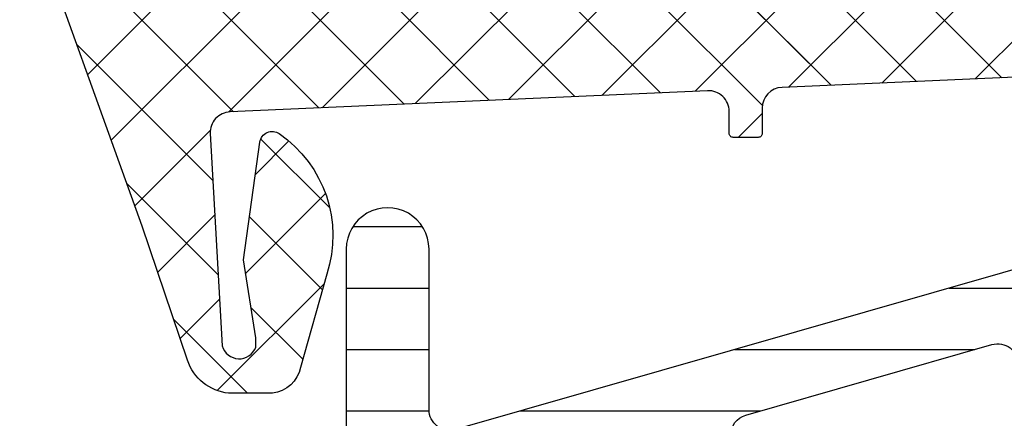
# Model space of a CAD drawing. Header units: millimetres. Extents: x 247761 to 294611, y 172579 to 236863.
# Tile 61 of 256: x 249748 to 249771, y 181016 to 181025. Entities that reach past the tile are written whole.
import ezdxf

# ---------------------------------------------------------------- set-up
doc = ezdxf.new("R2010")
doc.units = ezdxf.units.MM
doc.layers.add('FASÁDA DETAILNÍ', color=4, linetype='Continuous')
doc.layers.add('NOVA', color=240, linetype='Continuous')

# ---------------------------------------------------------------- blocks, each defined once
blk = doc.blocks.new('A$C69D17D4D')
at = {"layer": 'FASÁDA DETAILNÍ'}
h = blk.add_hatch(dxfattribs=at)
h.set_pattern_fill('ANSI37', color=256, scale=0.48, angle=-1.272221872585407e-14, style=0)
h.set_pattern_definition([(44.99999999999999, (-24886.81810339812, 7663.510586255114), (-1.077630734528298, 1.077630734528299), []), (135, (-24886.81810339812, 7663.510586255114), (-1.077630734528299, -1.077630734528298), [])])
edge = h.paths.add_edge_path(flags=16)
edge.add_line((-24890.21938039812, 7664.174880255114), (-24890.11963639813, 7665.567734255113))
edge.add_arc((-24890.71810331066, 7665.610591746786), 0.5999995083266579, 355.9039194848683, 450.0000083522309)
edge.add_arc((-24890.71810348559, 7665.610591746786), 0.5999995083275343, 89.99999164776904, 184.0960805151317)
edge.add_line((-24891.31657039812, 7665.567734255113), (-24891.21682639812, 7664.174880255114))
edge.add_arc((-24890.71810339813, 7664.210594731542), 0.5000001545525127, 184.0960644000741, 355.9039355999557)
edge = h.paths.add_edge_path(flags=16)
edge.add_arc((-24892.31810002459, 7661.010586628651), 0.4999996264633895, 359.9999571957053, 450.0000428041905)
edge.add_line((-24892.31810039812, 7661.510586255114), (-24895.91178539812, 7661.510586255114))
edge.add_arc((-24895.91178541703, 7661.010585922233), 0.5000003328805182, 89.99999783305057, 203.2180266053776)
edge.add_line((-24896.37129139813, 7660.813470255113), (-24893.65541339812, 7654.482368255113))
edge.add_arc((-24893.19590804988, 7654.679484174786), 0.4999998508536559, 203.2180817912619, 272.5001106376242)
edge.add_line((-24893.17409739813, 7654.179960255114), (-24892.29629039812, 7654.218286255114))
edge.add_arc((-24892.31809988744, 7654.717809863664), 0.4999994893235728, 272.4999791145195, 360.0000448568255)
edge.add_line((-24891.81810039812, 7654.717810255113), (-24891.81810039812, 7661.010586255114))
edge = h.paths.add_edge_path(flags=16)
edge.add_line((-24866.76418139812, 7655.602424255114), (-24862.61551139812, 7664.499277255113))
edge.add_arc((-24863.06866513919, 7664.710586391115), 0.4999998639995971, 334.9999920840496, 450.0000296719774)
edge.add_line((-24863.06866539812, 7665.210586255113), (-24872.41810039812, 7665.210586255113))
edge.add_arc((-24872.41810077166, 7664.710586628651), 0.49999962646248, 89.9999571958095, 180.0000428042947)
edge.add_line((-24872.91810039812, 7664.710586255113), (-24872.91810039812, 7655.586663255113))
edge.add_arc((-24872.41810033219, 7655.586663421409), 0.5000000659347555, 180.0000190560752, 272.5000272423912)
edge.add_line((-24872.39629039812, 7655.087139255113), (-24867.19552639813, 7655.314209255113))
edge.add_arc((-24867.21733612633, 7655.813734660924), 0.5000012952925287, 272.4999974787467, 334.9999080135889)
edge = h.paths.add_edge_path(flags=16)
edge.add_arc((-24875.61810002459, 7664.710586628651), 0.4999996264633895, 359.9999571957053, 450.0000428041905)
edge.add_line((-24875.61810039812, 7665.210586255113), (-24882.81810039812, 7665.210586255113))
edge.add_arc((-24882.81810077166, 7664.710586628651), 0.49999962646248, 89.9999571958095, 180.0000428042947)
edge.add_line((-24883.31810039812, 7664.710586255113), (-24883.31810039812, 7663.510586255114))
edge.add_arc((-24885.31809890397, 7663.510584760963), 1.99999850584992, -90.00004280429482, 4.28042947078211e-05, ccw=False)
edge.add_line((-24885.31810039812, 7661.510586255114), (-24889.11810039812, 7661.510586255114))
edge.add_arc((-24889.11810077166, 7661.010586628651), 0.49999962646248, 89.9999571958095, 180.0000428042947)
edge.add_line((-24889.61810039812, 7661.010586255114), (-24889.61810039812, 7654.857525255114))
edge.add_arc((-24889.11810033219, 7654.857525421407), 0.5000000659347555, 180.0000190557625, 272.5000272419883)
edge.add_line((-24889.09629039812, 7654.358001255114), (-24883.59629039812, 7654.598136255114))
edge.add_arc((-24883.61809988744, 7655.097659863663), 0.4999994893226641, 272.4999791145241, 360.0000448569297)
edge.add_line((-24883.11810039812, 7655.097660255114), (-24883.11810039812, 7660.410586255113))
edge.add_arc((-24882.01810039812, 7660.410586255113), 1.099999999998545, 0, 180, ccw=False)
edge.add_line((-24880.91810039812, 7660.410586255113), (-24880.91810039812, 7655.237375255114))
edge.add_arc((-24880.41810033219, 7655.23737542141), 0.5000000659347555, 180.0000190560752, 272.5000272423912)
edge.add_line((-24880.39629039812, 7654.737851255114), (-24875.59629039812, 7654.947424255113))
edge.add_arc((-24875.61809988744, 7655.446947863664), 0.4999994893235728, 272.4999791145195, 360.0000448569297)
edge.add_line((-24875.11810039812, 7655.446948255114), (-24875.11810039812, 7664.710586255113))
edge = h.paths.add_edge_path()
edge.add_line((-24860.40504739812, 7663.324129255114), (-24864.50289639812, 7654.536263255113))
edge.add_ellipse((-24867.22182176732, 7655.804120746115), major_axis=(-3.000002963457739, 0), ratio=1, start_angle=92.5000588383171, end_angle=154.9999693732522, ccw=False)
edge.add_line((-24867.09096039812, 7652.806973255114), (-24867.73991039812, 7652.778639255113))
edge.add_ellipse((-24867.7181009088, 7652.279115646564), major_axis=(-0.4999994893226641, 0), ratio=1, start_angle=-87.50002088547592, end_angle=4.4856929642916e-05)
edge.add_line((-24868.21810039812, 7652.279115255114), (-24868.21810039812, 7651.310586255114))
edge.add_ellipse((-24868.31810032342, 7651.310586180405), major_axis=(-0.09999992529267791, 0), ratio=1, start_angle=89.99995719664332, end_angle=180.0000428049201, ccw=False)
edge.add_line((-24868.31810039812, 7651.210586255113), (-24868.91810039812, 7651.210586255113))
edge.add_ellipse((-24868.91810047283, 7651.310586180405), major_axis=(-0.09999992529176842, 0), ratio=1, start_angle=-4.280491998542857e-05, end_angle=90.00004280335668, ccw=False)
edge.add_line((-24869.01810039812, 7651.310586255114), (-24869.01810039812, 7652.213624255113))
edge.add_ellipse((-24869.51810046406, 7652.213624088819), major_axis=(-0.5000000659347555, 0), ratio=1, start_angle=180.000019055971, end_angle=272.5000272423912)
edge.add_line((-24869.53991039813, 7652.713148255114), (-24878.44020439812, 7652.319310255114))
edge.add_ellipse((-24878.41810029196, 7651.819798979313), major_axis=(-0.5000001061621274, 0), ratio=1, start_angle=-87.46623077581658, end_angle=8.29870517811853e-05)
edge.add_line((-24878.91810039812, 7651.819798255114), (-24878.91810039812, 7651.210586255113))
edge.add_ellipse((-24879.01810032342, 7651.210586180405), major_axis=(-0.09999992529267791, 0), ratio=1, start_angle=89.99995719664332, end_angle=180.0000428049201, ccw=False)
edge.add_line((-24879.01810039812, 7651.110586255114), (-24879.61810039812, 7651.110586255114))
edge.add_ellipse((-24879.61810047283, 7651.210586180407), major_axis=(-0.09999992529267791, 0), ratio=1, start_angle=-4.2803877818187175e-05, end_angle=90.00004280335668, ccw=False)
edge.add_line((-24879.71810039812, 7651.210586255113), (-24879.71810039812, 7651.740148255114))
edge.add_ellipse((-24880.21810089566, 7651.740148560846), major_axis=(-0.5000004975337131, 0), ratio=1, start_angle=179.9999649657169, end_angle=272.5336979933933)
edge.add_line((-24880.24020439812, 7652.239660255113), (-24891.78042939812, 7651.729004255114))
edge.add_ellipse((-24891.75861986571, 7651.229479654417), major_axis=(-0.5000004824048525, 0), ratio=1, start_angle=-87.50002091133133, end_angle=3.217057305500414)
edge.add_line((-24892.25783239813, 7651.201420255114), (-24891.96926939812, 7646.067677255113))
edge.add_ellipse((-24891.55885139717, 7646.183232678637), major_axis=(-0.4263754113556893, 0), ratio=1, start_angle=15.72485447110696, end_angle=159.2410276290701)
edge.add_line((-24891.16015639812, 7646.032109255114), (-24891.16139639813, 7646.264712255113))
edge.add_line((-24891.16139639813, 7646.264712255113), (-24891.45953439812, 7648.147291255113))
edge.add_line((-24891.45953439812, 7648.147291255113), (-24891.05910839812, 7650.996576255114))
edge.add_ellipse((-24890.76202780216, 7650.954825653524), major_axis=(-0.2999999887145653, 0), ratio=1, start_angle=235.4022536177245, end_angle=352.00025595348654, ccw=False)
edge.add_ellipse((-24892.29514118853, 7648.732254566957), major_axis=(-3.000047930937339, 0), ratio=1, start_angle=161.9915754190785, end_angle=235.4023587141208, ccw=False)
edge.add_line((-24889.44206239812, 7647.804769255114), (-24890.07563839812, 7645.549878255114))
edge.add_ellipse((-24890.85085090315, 7645.710807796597), major_axis=(-0.7917403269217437, 0), ratio=1, start_angle=96.79834625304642, end_angle=168.2723102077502, ccw=False)
edge.add_line((-24890.75712839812, 7644.924634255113), (-24891.81533839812, 7644.923413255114))
edge.add_ellipse((-24891.68621415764, 7646.102499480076), major_axis=(-1.186135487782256, 0), ratio=1, start_angle=18.65557644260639, end_angle=83.75032184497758, ccw=False)
edge.add_line((-24892.81002839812, 7645.723080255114), (-24893.90436139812, 7648.964420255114))
edge.add_line((-24893.90436139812, 7648.964420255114), (-24896.79413939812, 7657.014215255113))
edge.add_line((-24896.79413939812, 7657.014215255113), (-24901.12694839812, 7666.912092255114))
edge.add_ellipse((-24900.66793940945, 7667.110362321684), major_axis=(-0.5000002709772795, 0), ratio=1, start_angle=-89.93342362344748, end_angle=23.362049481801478, ccw=False)
edge.add_line((-24900.66852039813, 7667.610362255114), (-24900.12181939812, 7667.610997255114))
edge.add_ellipse((-24900.12123912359, 7667.110997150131), major_axis=(-0.5000004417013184, 0), ratio=1, start_angle=203.9208245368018, end_angle=270.06649451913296, ccw=False)
edge.add_line((-24899.66418539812, 7667.313734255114), (-24898.26242939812, 7664.109731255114))
edge.add_ellipse((-24897.34628831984, 7664.510585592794), major_axis=(-0.9999993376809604, 0), ratio=1, start_angle=23.63161472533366, end_angle=90.00005281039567)
edge.add_line((-24897.34628739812, 7663.510586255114), (-24892.11834539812, 7663.510586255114))
edge.add_line((-24892.11834539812, 7663.510586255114), (-24892.11833639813, 7665.310065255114))
edge.add_line((-24892.11833639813, 7665.310065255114), (-24892.63313739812, 7665.448007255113))
edge.add_ellipse((-24892.51837214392, 7665.725161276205), major_axis=(-0.299975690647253, 0), ratio=1, start_angle=-22.503566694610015, end_angle=67.50629973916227, ccw=False)
edge.add_line((-24892.79550639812, 7665.839974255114), (-24891.94633939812, 7667.110101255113))
edge.add_ellipse((-24891.08047521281, 7666.610380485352), major_axis=(-0.9997207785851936, 0), ratio=1, start_angle=269.9923881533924, end_angle=330.0092393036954, ccw=False)
edge.add_line((-24891.08034239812, 7667.610101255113), (-24890.35598139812, 7667.610070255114))
edge.add_ellipse((-24890.35618945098, 7666.610332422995), major_axis=(-0.9997378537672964, 0), ratio=1, start_angle=209.9913249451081, end_angle=269.98807632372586, ccw=False)
edge.add_line((-24889.49031539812, 7667.110070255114), (-24888.64114839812, 7665.839974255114))
edge.add_ellipse((-24888.91829589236, 7665.725162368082), major_axis=(-0.2999875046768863, 0), ratio=1, start_angle=112.49860380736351, end_angle=202.5024061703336, ccw=False)
edge.add_line((-24888.80350239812, 7665.448007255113), (-24889.31831839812, 7665.310035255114))
edge.add_line((-24889.31831839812, 7665.310035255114), (-24889.31832639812, 7663.510586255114))
edge.add_line((-24889.31832639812, 7663.510586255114), (-24886.11809939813, 7663.510586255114))
edge.add_ellipse((-24886.118099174, 7663.810586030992), major_axis=(-0.2999997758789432, 0), ratio=1, start_angle=89.99995719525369, end_angle=180.0000428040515)
edge.add_line((-24885.81809939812, 7663.810586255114), (-24885.81809939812, 7667.110582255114))
edge.add_ellipse((-24885.31809977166, 7667.110582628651), major_axis=(-0.4999996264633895, 0), ratio=1, start_angle=-90.00004280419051, end_angle=4.28042947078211e-05, ccw=False)
edge.add_line((-24885.31809939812, 7667.610582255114), (-24858.42047739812, 7667.610582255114))
edge.add_line((-24858.42047739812, 7667.610582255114), (-24857.52535939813, 7666.060190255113))
edge.add_ellipse((-24857.95837195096, 7665.810190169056), major_axis=(-0.4999999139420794, 0), ratio=1, start_angle=90.00006335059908, end_angle=210.0000170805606, ccw=False)
edge.add_line((-24857.95837139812, 7665.310190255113), (-24857.95837139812, 7663.612819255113))
edge.add_line((-24857.95837139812, 7663.612819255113), (-24859.95189339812, 7663.612819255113))
edge.add_ellipse((-24859.95189374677, 7663.112818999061), major_axis=(-0.500000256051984, 0), ratio=1, start_angle=269.9999600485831, end_angle=334.9998714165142)
h = blk.add_hatch(dxfattribs=at)
h.set_pattern_fill('ANSI37', color=256, scale=0.48, angle=-1.272221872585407e-14, style=0)
h.set_pattern_definition([(44.99999999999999, (-24886.81810339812, 7663.510586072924), (-1.077630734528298, 1.077630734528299), []), (135, (-24886.81810339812, 7663.510586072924), (-1.077630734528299, -1.077630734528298), [])])
edge = h.paths.add_edge_path(flags=16)
edge.add_line((-24890.21938039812, 7664.174880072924), (-24890.11963639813, 7665.567734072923))
edge.add_arc((-24890.71810331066, 7665.610591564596), 0.5999995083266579, 355.9039194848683, 450.0000083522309)
edge.add_arc((-24890.71810348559, 7665.610591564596), 0.5999995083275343, 89.99999164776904, 184.0960805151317)
edge.add_line((-24891.31657039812, 7665.567734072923), (-24891.21682639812, 7664.174880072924))
edge.add_arc((-24890.71810339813, 7664.210594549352), 0.5000001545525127, 184.0960644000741, 355.9039355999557)
edge = h.paths.add_edge_path(flags=16)
edge.add_arc((-24892.31810002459, 7661.010586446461), 0.4999996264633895, 359.9999571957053, 450.0000428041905)
edge.add_line((-24892.31810039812, 7661.510586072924), (-24895.91178539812, 7661.510586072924))
edge.add_arc((-24895.91178541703, 7661.010585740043), 0.5000003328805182, 89.99999783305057, 203.2180266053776)
edge.add_line((-24896.37129139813, 7660.813470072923), (-24893.65541339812, 7654.482368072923))
edge.add_arc((-24893.19590804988, 7654.679483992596), 0.4999998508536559, 203.2180817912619, 272.5001106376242)
edge.add_line((-24893.17409739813, 7654.179960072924), (-24892.29629039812, 7654.218286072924))
edge.add_arc((-24892.31809988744, 7654.717809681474), 0.4999994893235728, 272.4999791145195, 360.0000448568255)
edge.add_line((-24891.81810039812, 7654.717810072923), (-24891.81810039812, 7661.010586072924))
edge = h.paths.add_edge_path(flags=16)
edge.add_line((-24866.76418139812, 7655.602424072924), (-24862.61551139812, 7664.499277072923))
edge.add_arc((-24863.06866513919, 7664.710586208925), 0.4999998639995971, 334.9999920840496, 450.0000296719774)
edge.add_line((-24863.06866539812, 7665.210586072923), (-24872.41810039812, 7665.210586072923))
edge.add_arc((-24872.41810077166, 7664.710586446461), 0.49999962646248, 89.9999571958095, 180.0000428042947)
edge.add_line((-24872.91810039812, 7664.710586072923), (-24872.91810039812, 7655.586663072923))
edge.add_arc((-24872.41810033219, 7655.586663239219), 0.5000000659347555, 180.0000190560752, 272.5000272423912)
edge.add_line((-24872.39629039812, 7655.087139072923), (-24867.19552639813, 7655.314209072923))
edge.add_arc((-24867.21733612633, 7655.813734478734), 0.5000012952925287, 272.4999974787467, 334.9999080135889)
edge = h.paths.add_edge_path(flags=16)
edge.add_arc((-24875.61810002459, 7664.710586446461), 0.4999996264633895, 359.9999571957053, 450.0000428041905)
edge.add_line((-24875.61810039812, 7665.210586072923), (-24882.81810039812, 7665.210586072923))
edge.add_arc((-24882.81810077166, 7664.710586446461), 0.49999962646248, 89.9999571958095, 180.0000428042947)
edge.add_line((-24883.31810039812, 7664.710586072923), (-24883.31810039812, 7663.510586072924))
edge.add_arc((-24885.31809890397, 7663.510584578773), 1.99999850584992, -90.00004280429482, 4.28042947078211e-05, ccw=False)
edge.add_line((-24885.31810039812, 7661.510586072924), (-24889.11810039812, 7661.510586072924))
edge.add_arc((-24889.11810077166, 7661.010586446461), 0.49999962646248, 89.9999571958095, 180.0000428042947)
edge.add_line((-24889.61810039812, 7661.010586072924), (-24889.61810039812, 7654.857525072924))
edge.add_arc((-24889.11810033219, 7654.857525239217), 0.5000000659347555, 180.0000190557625, 272.5000272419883)
edge.add_line((-24889.09629039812, 7654.358001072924), (-24883.59629039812, 7654.598136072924))
edge.add_arc((-24883.61809988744, 7655.097659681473), 0.4999994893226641, 272.4999791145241, 360.0000448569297)
edge.add_line((-24883.11810039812, 7655.097660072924), (-24883.11810039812, 7660.410586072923))
edge.add_arc((-24882.01810039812, 7660.410586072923), 1.099999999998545, 0, 180, ccw=False)
edge.add_line((-24880.91810039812, 7660.410586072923), (-24880.91810039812, 7655.237375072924))
edge.add_arc((-24880.41810033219, 7655.23737523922), 0.5000000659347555, 180.0000190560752, 272.5000272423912)
edge.add_line((-24880.39629039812, 7654.737851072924), (-24875.59629039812, 7654.947424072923))
edge.add_arc((-24875.61809988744, 7655.446947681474), 0.4999994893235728, 272.4999791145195, 360.0000448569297)
edge.add_line((-24875.11810039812, 7655.446948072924), (-24875.11810039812, 7664.710586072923))
edge = h.paths.add_edge_path()
edge.add_line((-24860.40504739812, 7663.324129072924), (-24864.50289639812, 7654.536263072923))
edge.add_ellipse((-24867.22182176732, 7655.804120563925), major_axis=(-3.000002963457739, 0), ratio=1, start_angle=92.5000588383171, end_angle=154.9999693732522, ccw=False)
edge.add_line((-24867.09096039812, 7652.806973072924), (-24867.73991039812, 7652.778639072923))
edge.add_ellipse((-24867.7181009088, 7652.279115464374), major_axis=(-0.4999994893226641, 0), ratio=1, start_angle=-87.50002088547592, end_angle=4.4856929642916e-05)
edge.add_line((-24868.21810039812, 7652.279115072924), (-24868.21810039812, 7651.310586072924))
edge.add_ellipse((-24868.31810032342, 7651.310585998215), major_axis=(-0.09999992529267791, 0), ratio=1, start_angle=89.99995719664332, end_angle=180.0000428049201, ccw=False)
edge.add_line((-24868.31810039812, 7651.210586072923), (-24868.91810039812, 7651.210586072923))
edge.add_ellipse((-24868.91810047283, 7651.310585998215), major_axis=(-0.09999992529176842, 0), ratio=1, start_angle=-4.280491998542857e-05, end_angle=90.00004280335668, ccw=False)
edge.add_line((-24869.01810039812, 7651.310586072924), (-24869.01810039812, 7652.213624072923))
edge.add_ellipse((-24869.51810046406, 7652.213623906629), major_axis=(-0.5000000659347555, 0), ratio=1, start_angle=180.000019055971, end_angle=272.5000272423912)
edge.add_line((-24869.53991039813, 7652.713148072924), (-24878.44020439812, 7652.319310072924))
edge.add_ellipse((-24878.41810029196, 7651.819798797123), major_axis=(-0.5000001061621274, 0), ratio=1, start_angle=-87.46623077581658, end_angle=8.29870517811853e-05)
edge.add_line((-24878.91810039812, 7651.819798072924), (-24878.91810039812, 7651.210586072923))
edge.add_ellipse((-24879.01810032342, 7651.210585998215), major_axis=(-0.09999992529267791, 0), ratio=1, start_angle=89.99995719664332, end_angle=180.0000428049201, ccw=False)
edge.add_line((-24879.01810039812, 7651.110586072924), (-24879.61810039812, 7651.110586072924))
edge.add_ellipse((-24879.61810047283, 7651.210585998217), major_axis=(-0.09999992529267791, 0), ratio=1, start_angle=-4.2803877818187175e-05, end_angle=90.00004280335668, ccw=False)
edge.add_line((-24879.71810039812, 7651.210586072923), (-24879.71810039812, 7651.740148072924))
edge.add_ellipse((-24880.21810089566, 7651.740148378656), major_axis=(-0.5000004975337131, 0), ratio=1, start_angle=179.9999649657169, end_angle=272.5336979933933)
edge.add_line((-24880.24020439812, 7652.239660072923), (-24891.78042939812, 7651.729004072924))
edge.add_ellipse((-24891.75861986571, 7651.229479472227), major_axis=(-0.5000004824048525, 0), ratio=1, start_angle=-87.50002091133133, end_angle=3.217057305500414)
edge.add_line((-24892.25783239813, 7651.201420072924), (-24891.96926939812, 7646.067677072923))
edge.add_ellipse((-24891.55885139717, 7646.183232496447), major_axis=(-0.4263754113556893, 0), ratio=1, start_angle=15.72485447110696, end_angle=159.2410276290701)
edge.add_line((-24891.16015639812, 7646.032109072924), (-24891.16139639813, 7646.264712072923))
edge.add_line((-24891.16139639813, 7646.264712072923), (-24891.45953439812, 7648.147291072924))
edge.add_line((-24891.45953439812, 7648.147291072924), (-24891.05910839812, 7650.996576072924))
edge.add_ellipse((-24890.76202780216, 7650.954825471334), major_axis=(-0.2999999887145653, 0), ratio=1, start_angle=235.4022536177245, end_angle=352.00025595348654, ccw=False)
edge.add_ellipse((-24892.29514118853, 7648.732254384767), major_axis=(-3.000047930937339, 0), ratio=1, start_angle=161.9915754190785, end_angle=235.4023587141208, ccw=False)
edge.add_line((-24889.44206239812, 7647.804769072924), (-24890.07563839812, 7645.549878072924))
edge.add_ellipse((-24890.85085090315, 7645.710807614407), major_axis=(-0.7917403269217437, 0), ratio=1, start_angle=96.79834625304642, end_angle=168.2723102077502, ccw=False)
edge.add_line((-24890.75712839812, 7644.924634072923), (-24891.81533839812, 7644.923413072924))
edge.add_ellipse((-24891.68621415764, 7646.102499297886), major_axis=(-1.186135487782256, 0), ratio=1, start_angle=18.65557644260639, end_angle=83.75032184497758, ccw=False)
edge.add_line((-24892.81002839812, 7645.723080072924), (-24893.90436139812, 7648.964420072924))
edge.add_line((-24893.90436139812, 7648.964420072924), (-24896.79413939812, 7657.014215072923))
edge.add_line((-24896.79413939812, 7657.014215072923), (-24901.12694839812, 7666.912092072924))
edge.add_ellipse((-24900.66793940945, 7667.110362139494), major_axis=(-0.5000002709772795, 0), ratio=1, start_angle=-89.93342362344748, end_angle=23.362049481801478, ccw=False)
edge.add_line((-24900.66852039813, 7667.610362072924), (-24900.12181939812, 7667.610997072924))
edge.add_ellipse((-24900.12123912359, 7667.110996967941), major_axis=(-0.5000004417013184, 0), ratio=1, start_angle=203.9208245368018, end_angle=270.06649451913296, ccw=False)
edge.add_line((-24899.66418539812, 7667.313734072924), (-24898.26242939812, 7664.109731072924))
edge.add_ellipse((-24897.34628831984, 7664.510585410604), major_axis=(-0.9999993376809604, 0), ratio=1, start_angle=23.63161472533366, end_angle=90.00005281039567)
edge.add_line((-24897.34628739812, 7663.510586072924), (-24892.11834539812, 7663.510586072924))
edge.add_line((-24892.11834539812, 7663.510586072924), (-24892.11833639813, 7665.310065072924))
edge.add_line((-24892.11833639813, 7665.310065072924), (-24892.63313739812, 7665.448007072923))
edge.add_ellipse((-24892.51837214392, 7665.725161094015), major_axis=(-0.299975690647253, 0), ratio=1, start_angle=-22.503566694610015, end_angle=67.50629973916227, ccw=False)
edge.add_line((-24892.79550639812, 7665.839974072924), (-24891.94633939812, 7667.110101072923))
edge.add_ellipse((-24891.08047521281, 7666.610380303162), major_axis=(-0.9997207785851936, 0), ratio=1, start_angle=269.9923881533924, end_angle=330.0092393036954, ccw=False)
edge.add_line((-24891.08034239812, 7667.610101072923), (-24890.35598139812, 7667.610070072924))
edge.add_ellipse((-24890.35618945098, 7666.610332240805), major_axis=(-0.9997378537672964, 0), ratio=1, start_angle=209.9913249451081, end_angle=269.98807632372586, ccw=False)
edge.add_line((-24889.49031539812, 7667.110070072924), (-24888.64114839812, 7665.839974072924))
edge.add_ellipse((-24888.91829589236, 7665.725162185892), major_axis=(-0.2999875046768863, 0), ratio=1, start_angle=112.49860380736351, end_angle=202.5024061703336, ccw=False)
edge.add_line((-24888.80350239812, 7665.448007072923), (-24889.31831839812, 7665.310035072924))
edge.add_line((-24889.31831839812, 7665.310035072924), (-24889.31832639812, 7663.510586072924))
edge.add_line((-24889.31832639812, 7663.510586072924), (-24886.11809939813, 7663.510586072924))
edge.add_ellipse((-24886.118099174, 7663.810585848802), major_axis=(-0.2999997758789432, 0), ratio=1, start_angle=89.99995719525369, end_angle=180.0000428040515)
edge.add_line((-24885.81809939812, 7663.810586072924), (-24885.81809939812, 7667.110582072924))
edge.add_ellipse((-24885.31809977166, 7667.110582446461), major_axis=(-0.4999996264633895, 0), ratio=1, start_angle=-90.00004280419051, end_angle=4.28042947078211e-05, ccw=False)
edge.add_line((-24885.31809939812, 7667.610582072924), (-24858.42047739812, 7667.610582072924))
edge.add_line((-24858.42047739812, 7667.610582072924), (-24857.52535939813, 7666.060190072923))
edge.add_ellipse((-24857.95837195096, 7665.810189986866), major_axis=(-0.4999999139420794, 0), ratio=1, start_angle=90.00006335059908, end_angle=210.0000170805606, ccw=False)
edge.add_line((-24857.95837139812, 7665.310190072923), (-24857.95837139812, 7663.612819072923))
edge.add_line((-24857.95837139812, 7663.612819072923), (-24859.95189339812, 7663.612819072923))
edge.add_ellipse((-24859.95189374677, 7663.112818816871), major_axis=(-0.500000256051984, 0), ratio=1, start_angle=269.9999600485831, end_angle=334.9998714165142)
h = blk.add_hatch(dxfattribs=at)
h.set_pattern_fill('ANSI31', color=256, scale=0.468, angle=-45.00000000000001, style=0)
h.set_pattern_definition([(360, (-24904.81810339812, 7633.510586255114), (6.060223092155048e-16, 1.4859), [])])
edge = h.paths.add_edge_path(flags=16)
edge.add_line((-24886.72962539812, 7635.858686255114), (-24888.01298739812, 7638.081396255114))
edge.add_ellipse((-24886.28126243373, 7639.081268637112), major_axis=(-1.999654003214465, 0), ratio=1, start_angle=-29.999954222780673, end_angle=30.001501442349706, ccw=False)
edge.add_line((-24888.01301439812, 7640.081094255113), (-24887.36088639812, 7641.210612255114))
edge.add_ellipse((-24884.76280619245, 7639.710609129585), major_axis=(-3.000005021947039, 0), ratio=1, start_angle=286.00005471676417, end_angle=329.99998644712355, ccw=False)
edge.add_line((-24885.58972239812, 7642.594398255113), (-24881.91870039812, 7643.647046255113))
edge.add_ellipse((-24881.78088160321, 7643.166415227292), major_axis=(-0.5000002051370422, 0), ratio=1, start_angle=179.9992010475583, end_angle=286.000007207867, ccw=False)
edge.add_line((-24881.28088139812, 7643.166408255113), (-24881.28099139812, 7635.608655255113))
edge.add_ellipse((-24881.78099123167, 7635.608665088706), major_axis=(-0.4999998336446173, 0), ratio=1, start_angle=89.99917878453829, end_angle=179.9988731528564, ccw=False)
edge.add_line((-24881.78099839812, 7635.108665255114), (-24885.43064739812, 7635.108721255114))
edge.add_ellipse((-24885.43060793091, 7636.608720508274), major_axis=(-1.499999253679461, 0), ratio=1, start_angle=30.0015272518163, end_angle=89.99849246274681, ccw=False)
edge = h.paths.add_edge_path(flags=16)
edge.add_line((-24879.68098939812, 7635.608637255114), (-24879.68086239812, 7643.911967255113))
edge.add_ellipse((-24879.18086211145, 7643.911958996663), major_axis=(-0.5000002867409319, 0), ratio=1, start_angle=285.9999439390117, end_angle=359.99905365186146, ccw=False)
edge.add_line((-24879.31868039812, 7644.392590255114), (-24873.36591839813, 7646.099517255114))
edge.add_ellipse((-24873.22809937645, 7645.618886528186), major_axis=(-0.4999999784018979, 0), ratio=1, start_angle=179.9990519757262, end_angle=286.00004168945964, ccw=False)
edge.add_line((-24872.72809939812, 7645.618878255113), (-24872.72826939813, 7635.608524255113))
edge.add_ellipse((-24873.22826958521, 7635.608536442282), major_axis=(-0.5000001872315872, 0), ratio=1, start_angle=89.99910470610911, end_angle=179.9986034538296, ccw=False)
edge.add_line((-24873.22827739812, 7635.108536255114), (-24879.18099739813, 7635.108626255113))
edge.add_ellipse((-24879.18098912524, 7635.608626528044), major_axis=(-0.5000002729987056, 0), ratio=1, start_angle=-0.001229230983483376, end_angle=89.99905199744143, ccw=False)
edge = h.paths.add_edge_path(flags=16)
edge.add_line((-24865.36396539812, 7646.157673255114), (-24863.53007639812, 7642.981283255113))
edge.add_ellipse((-24866.1281561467, 7641.481283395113), major_axis=(-3.000002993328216, 0), ratio=1, start_angle=149.9985082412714, end_angle=209.9999639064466, ccw=False)
edge.add_line((-24863.53011639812, 7639.981214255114), (-24865.91061139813, 7635.858331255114))
edge.add_ellipse((-24867.20962967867, 7636.608366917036), major_axis=(-1.500000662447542, 0), ratio=1, start_angle=89.99848282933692, end_angle=149.9984416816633, ccw=False)
edge.add_line((-24867.20966939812, 7635.108366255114), (-24870.62828339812, 7635.108457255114))
edge.add_ellipse((-24870.6282699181, 7635.608456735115), major_axis=(-0.4999994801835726, 0), ratio=1, start_angle=-0.001434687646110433, end_angle=89.99845530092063, ccw=False)
edge.add_line((-24871.12826939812, 7635.608469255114), (-24871.12808839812, 7645.907784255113))
edge.add_ellipse((-24870.12808805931, 7645.907765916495), major_axis=(-1.000000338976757, 0), ratio=1, start_angle=269.9984724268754, end_angle=359.99894927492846, ccw=False)
edge.add_line((-24870.12806139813, 7646.907766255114), (-24866.66296339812, 7646.907673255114))
edge.add_ellipse((-24866.66300358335, 7645.407673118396), major_axis=(-1.500000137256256, 0), ratio=1, start_angle=210.0000030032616, end_angle=269.99846503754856, ccw=False)
edge = h.paths.add_edge_path()
edge.add_line((-24863.51615939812, 7648.507541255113), (-24870.06922239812, 7648.507763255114))
edge.add_arc((-24870.06938925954, 7643.507765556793), 4.999997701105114, 89.99808790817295, 106.0000237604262)
edge.add_line((-24871.44757739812, 7648.314071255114), (-24886.33399539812, 7644.045460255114))
edge.add_arc((-24886.47181391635, 7644.526090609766), 0.49999948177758, 179.9999260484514, 285.99999799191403, ccw=False)
edge.add_line((-24886.97181339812, 7644.526091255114), (-24886.97181339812, 7648.409465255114))
edge.add_arc((-24887.97181339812, 7648.409485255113), 1.0000000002, 359.9988540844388, 539.9988540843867)
edge.add_line((-24888.97181339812, 7648.409505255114), (-24888.97200139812, 7643.711169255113))
edge.add_line((-24888.97200139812, 7643.711169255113), (-24889.12805339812, 7643.711169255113))
edge.add_arc((-24889.12805397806, 7643.411169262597), 0.29999999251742, 89.99988924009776, 158.0261541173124)
edge.add_line((-24889.40626039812, 7643.523424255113), (-24890.37944739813, 7641.111522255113))
edge.add_arc((-24890.56491864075, 7641.186358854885), 0.2000002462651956, 245.8590177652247, 338.0262022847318, ccw=False)
edge.add_line((-24890.64671539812, 7641.003850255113), (-24892.24540039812, 7641.720350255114))
edge.add_arc((-24892.55213866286, 7641.03594449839), 0.7499997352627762, 65.85894153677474, 180.0000185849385)
edge.add_line((-24893.30213839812, 7641.035944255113), (-24893.30213839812, 7635.928395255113))
edge.add_arc((-24892.70213856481, 7635.928395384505), 0.5999998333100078, 180.0000123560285, 300.1429248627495)
edge.add_line((-24892.40084339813, 7635.409530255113), (-24890.22888639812, 7636.670746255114))
edge.add_arc((-24890.07823812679, 7636.411313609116), 0.3000003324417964, 16.00006906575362, 120.1430306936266, ccw=False)
edge.add_line((-24889.78985939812, 7636.494005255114), (-24889.35559239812, 7634.979533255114))
edge.add_line((-24889.35559239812, 7634.979533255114), (-24888.59304439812, 7633.658761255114))
edge.add_arc((-24888.3332372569, 7633.808761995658), 0.2999999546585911, 210.0001683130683, 272.4633047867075)
edge.add_line((-24888.32034339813, 7633.509039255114), (-24864.33068939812, 7633.509039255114))
edge.add_arc((-24864.3107347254, 7633.808374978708), 0.3000001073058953, 266.1861237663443, 329.9998522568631)
edge.add_line((-24864.05092739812, 7633.658374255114), (-24863.28835939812, 7634.979180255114))
edge.add_line((-24863.28835939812, 7634.979180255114), (-24862.85409239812, 7636.493651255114))
edge.add_arc((-24862.56571327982, 7636.410960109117), 0.3000005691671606, 59.857081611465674, 164.0000432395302, ccw=False)
edge.add_line((-24862.41506539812, 7636.670393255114), (-24860.24310939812, 7635.409177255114))
edge.add_arc((-24859.94181373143, 7635.92804267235), 0.6000003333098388, 239.8570476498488, 359.9999601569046)
edge.add_line((-24859.34181339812, 7635.928042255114), (-24859.34181339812, 7645.831642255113))
edge.add_arc((-24860.09181345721, 7645.831642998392), 0.75000005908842, 359.9999432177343, 474.1410202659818)
edge.add_line((-24860.39855139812, 7646.516049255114), (-24861.99723639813, 7645.799549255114))
edge.add_arc((-24862.0790331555, 7645.982057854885), 0.2000002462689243, 201.9737977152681, 294.1409822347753, ccw=False)
edge.add_line((-24862.26450439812, 7645.907221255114), (-24863.23796339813, 7648.319796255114))
edge.add_arc((-24863.51616925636, 7648.207542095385), 0.2999991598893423, 21.97373853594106, 89.99811720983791)
at = {"layer": 'FASÁDA DETAILNÍ', "extrusion": (0, 0, -1)}
for points in [[(24869.53991039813, 7652.713148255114), (24878.44020439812, 7652.319310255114), (24878.44020439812, 7652.319310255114, -0.40132), (24878.91810039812, 7651.819798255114), (24878.91810039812, 7651.210586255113), (24878.91810039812, 7651.210586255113, 0.414214), (24879.01810039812, 7651.110586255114), (24879.61810039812, 7651.110586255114), (24879.61810039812, 7651.110586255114, 0.414214), (24879.71810039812, 7651.210586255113), (24879.71810039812, 7651.740148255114), (24879.71810039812, 7651.740148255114, -0.427226), (24880.24020439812, 7652.239660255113), (24891.78042939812, 7651.729004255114), (24891.78042939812, 7651.729004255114, -0.417884), (24892.25783239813, 7651.201420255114), (24891.96926939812, 7646.067677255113), (24891.96926939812, 7646.067677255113, -0.723322), (24891.16015639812, 7646.032109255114), (24891.16139639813, 7646.264712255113), (24891.45953439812, 7648.147291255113), (24891.05910839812, 7650.996576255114), (24891.05910839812, 7650.996576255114, 0.557725), (24890.59168439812, 7651.201773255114, 0.331739), (24889.44206239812, 7647.804769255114), (24890.07563839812, 7645.549878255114), (24890.07563839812, 7645.549878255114, 0.322384), (24890.75712839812, 7644.924634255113), (24891.81533839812, 7644.923413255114), (24891.81533839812, 7644.923413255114, 0.291922), (24892.81002839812, 7645.723080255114), (24893.90436139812, 7648.964420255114), (24896.79413939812, 7657.014215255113)], [(24869.53991039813, 7652.713148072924), (24878.44020439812, 7652.319310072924), (24878.44020439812, 7652.319310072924, -0.40132), (24878.91810039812, 7651.819798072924), (24878.91810039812, 7651.210586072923), (24878.91810039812, 7651.210586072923, 0.414214), (24879.01810039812, 7651.110586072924), (24879.61810039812, 7651.110586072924), (24879.61810039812, 7651.110586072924, 0.414214), (24879.71810039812, 7651.210586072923), (24879.71810039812, 7651.740148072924), (24879.71810039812, 7651.740148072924, -0.427226), (24880.24020439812, 7652.239660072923), (24891.78042939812, 7651.729004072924), (24891.78042939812, 7651.729004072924, -0.417884), (24892.25783239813, 7651.201420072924), (24891.96926939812, 7646.067677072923), (24891.96926939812, 7646.067677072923, -0.723322), (24891.16015639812, 7646.032109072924), (24891.16139639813, 7646.264712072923), (24891.45953439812, 7648.147291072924), (24891.05910839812, 7650.996576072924), (24891.05910839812, 7650.996576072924, 0.557725), (24890.59168439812, 7651.201773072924, 0.331739), (24889.44206239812, 7647.804769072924), (24890.07563839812, 7645.549878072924), (24890.07563839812, 7645.549878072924, 0.322384), (24890.75712839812, 7644.924634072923), (24891.81533839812, 7644.923413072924), (24891.81533839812, 7644.923413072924, 0.291922), (24892.81002839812, 7645.723080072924), (24893.90436139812, 7648.964420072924), (24896.79413939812, 7657.014215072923)]]:
    blk.add_lwpolyline(points, format="xyb", dxfattribs=at)
at = {"layer": 'FASÁDA DETAILNÍ'}
for points in [[(-24886.33399539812, 7644.045460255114, -0.498582), (-24886.97181339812, 7644.526091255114), (-24886.97181339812, 7648.409465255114), (-24886.97181339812, 7648.409465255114, 1), (-24888.97181339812, 7648.409505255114), (-24888.97200139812, 7643.711169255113)], [(-24859.34181339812, 7635.928042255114), (-24859.34181339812, 7645.831642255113), (-24859.34181339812, 7645.831642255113, 0.543753), (-24860.39855139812, 7646.516049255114), (-24861.99723639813, 7645.799549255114), (-24861.99723639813, 7645.799549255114, -0.425336), (-24862.26450439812, 7645.907221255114), (-24863.23796339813, 7648.319796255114), (-24863.23796339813, 7648.319796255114, 0.305847), (-24863.51615939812, 7648.507541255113), (-24863.51615939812, 7648.507541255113), (-24870.06922239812, 7648.507763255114), (-24870.06922239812, 7648.507763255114, 0.0699353), (-24871.44757739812, 7648.314071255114), (-24886.33399539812, 7644.045460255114)]]:
    blk.add_lwpolyline(points, format="xyb", dxfattribs=at)
at = {"layer": 'FASÁDA DETAILNÍ', "extrusion": (0, 0, -1)}
blk.add_lwpolyline([(24879.68098939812, 7635.608637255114), (24879.68086239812, 7643.911967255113), (24879.68086239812, 7643.911967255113, 0.334591), (24879.31868039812, 7644.392590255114), (24873.36591839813, 7646.099517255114), (24873.36591839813, 7646.099517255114, 0.498587), (24872.72809939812, 7645.618878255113), (24872.72826939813, 7635.608524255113), (24872.72826939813, 7635.608524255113, 0.414211), (24873.22827739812, 7635.108536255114), (24879.18099739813, 7635.108626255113), (24879.18099739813, 7635.108626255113, 0.414215), (24879.68098939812, 7635.608637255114)], format="xyb", close=True, dxfattribs=at)

msp = doc.modelspace()

# ---------------------------------------------------------------- block references
at = {"layer": 'NOVA', "ltscale": 300}
msp.add_blockref('A$C69D17D4D', (274644.5174331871, 173371.2585875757), dxfattribs=at)

doc.saveas('drawing.dxf')
